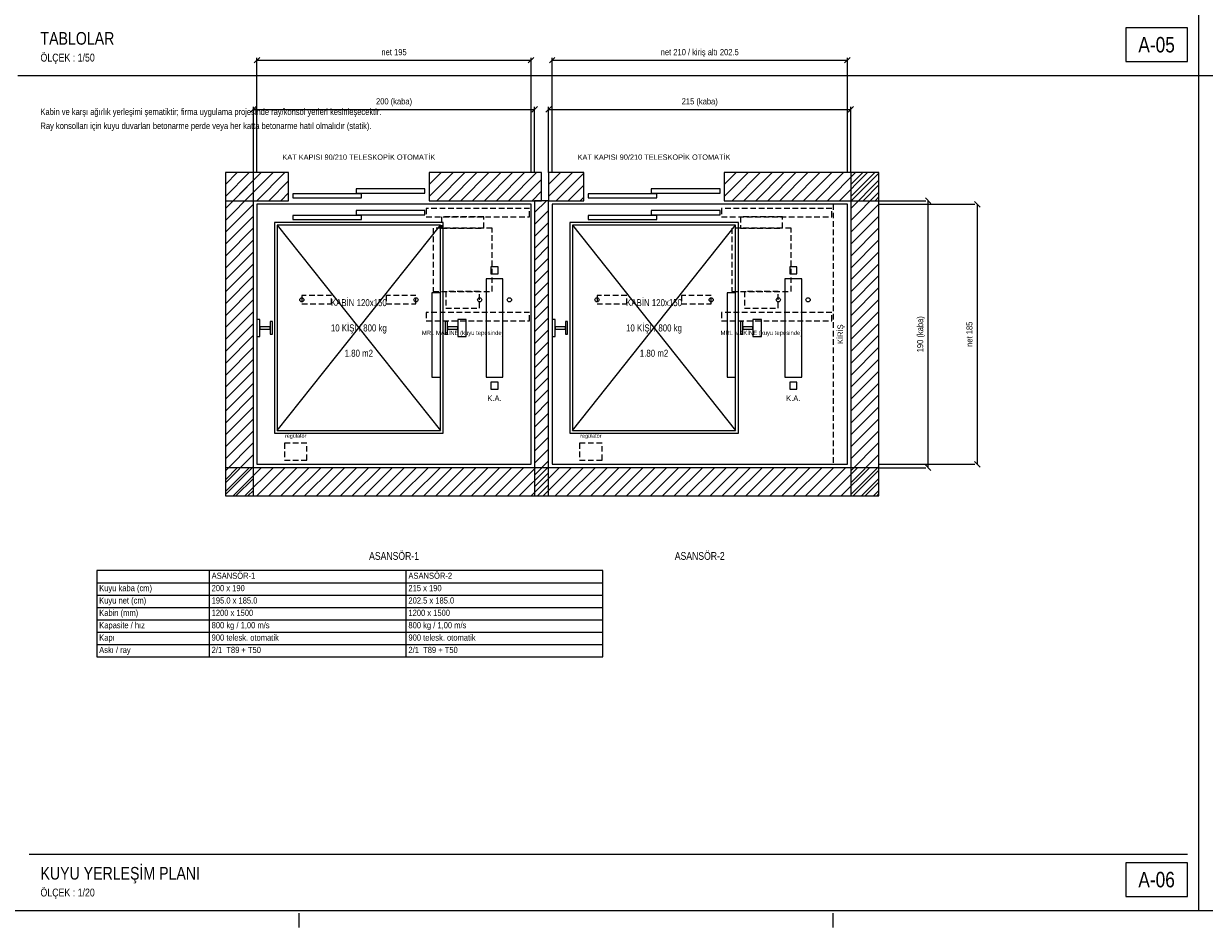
# Model space of a CAD drawing. Header units: centimetres. Extents: x 0 to 14545, y -30 to 2970.
# Tile 14 of 33: x 4360 to 6460, y -30 to 1578. Entities that reach past the tile are written whole.
import ezdxf
from ezdxf.enums import TextEntityAlignment as Align

# ---------------------------------------------------------------- set-up
doc = ezdxf.new("R2010")
doc.units = ezdxf.units.CM
doc.linetypes.add('CENTER', pattern=[40, 25, -5, 5, -5])
doc.linetypes.add('DASHED', pattern=[15, 10, -5])
for name, color, linetype in [('ASN-ANTET', 4, 'CONTINUOUS'), ('ASN-BASLIK', 5, 'CONTINUOUS'), ('ASN-CERCEVE', 7, 'CONTINUOUS'), ('ASN-DUVAR', 7, 'CONTINUOUS'), ('ASN-EKSEN', 8, 'CENTER'), ('ASN-HALAT', 6, 'CONTINUOUS'), ('ASN-KA', 30, 'CONTINUOUS'), ('ASN-KABIN', 5, 'CONTINUOUS'), ('ASN-KAPI', 3, 'CONTINUOUS'), ('ASN-KIRIS', 1, 'DASHED'), ('ASN-MOTOR', 6, 'CONTINUOUS'), ('ASN-MOTOR-GIZLI', 6, 'DASHED'), ('ASN-OLCU', 3, 'CONTINUOUS'), ('ASN-RAY', 1, 'CONTINUOUS'), ('ASN-SIVA', 8, 'CONTINUOUS'), ('ASN-TABLO', 4, 'CONTINUOUS'), ('ASN-TARAMA', 8, 'CONTINUOUS'), ('ASN-UYARI', 1, 'CONTINUOUS')]:
    doc.layers.add(name, color=color, linetype=linetype)
doc.styles.get("Standard").update_dxf_attribs({"font": 'arial.ttf', "width": 0.8})

msp = doc.modelspace()

# ---------------------------------------------------------------- linework, layer by layer
at = {"layer": 'ASN-ANTET'}
msp.add_line((4370, 100), (6430, 100), dxfattribs=at)
for points in [[(6320, 1510), (6430, 1510), (6430, 1570), (6320, 1570)], [(6320, 25), (6430, 25), (6430, 85), (6320, 85)]]:
    msp.add_lwpolyline(points, close=True, dxfattribs=at)
at = {"layer": 'ASN-CERCEVE'}
for p, q in [((6450, 0), (6450, 2970)), ((4350, 1485), (6450, 1485)), ((6450, 1485), (9420, 1485))]:
    msp.add_line(p, q, dxfattribs=at)
for points in [[(0, 0), (14545, 0), (14545, 2970), (0, 2970)], [(100, 0), (14520, 0), (14520, 2970), (100, 2970)]]:
    msp.add_lwpolyline(points, close=True, dxfattribs=at)
at = {"layer": 'ASN-DUVAR'}
for points in [[(4718.8, 737.5), (4768.8, 737.5), (4768.8, 1312.5), (4718.8, 1312.5)], [(4718.8, 1262.5), (4831.2, 1262.5), (4831.2, 1312.5), (4718.8, 1312.5)], [(5081.2, 1262.5), (5281.2, 1262.5), (5281.2, 1312.5), (5081.2, 1312.5)], [(5293.8, 1262.5), (5356.2, 1262.5), (5356.2, 1312.5), (5293.8, 1312.5)], [(5606.2, 1262.5), (5881.2, 1262.5), (5881.2, 1312.5), (5606.2, 1312.5)], [(5831.2, 737.5), (5881.2, 737.5), (5881.2, 1312.5), (5831.2, 1312.5)], [(5268.8, 737.5), (5293.8, 737.5), (5293.8, 1262.5), (5268.8, 1262.5)], [(4718.8, 737.5), (5881.2, 737.5), (5881.2, 787.5), (4718.8, 787.5)]]:
    msp.add_lwpolyline(points, close=True, dxfattribs=at)
at = {"layer": 'ASN-EKSEN'}
for p, q in [((4850, -30), (4850, -5)), ((5800, -30), (5800, -5))]:
    msp.add_line(p, q, dxfattribs=at)
at = {"layer": 'ASN-HALAT'}
for centre in [(4854.8, 1086.2), (5057.8, 1086.2), (5171, 1086.2), (5224, 1086.2), (5379.8, 1086.2), (5582.8, 1086.2), (5702.2, 1086.2), (5755.2, 1086.2)]:
    msp.add_circle(centre, 3.75, dxfattribs=at)
at = {"layer": 'ASN-KA'}
for points in [[(5182.5, 948.8), (5212.5, 948.8), (5212.5, 1123.8), (5182.5, 1123.8)], [(5713.8, 948.8), (5743.8, 948.8), (5743.8, 1123.8), (5713.8, 1123.8)]]:
    msp.add_lwpolyline(points, close=True, dxfattribs=at)
at = {"layer": 'ASN-KABIN'}
for p, q in [((4811.2, 853.8), (5101.2, 1218.8)), ((4811.2, 1218.8), (5101.2, 853.8)), ((5336.2, 853.8), (5626.2, 1218.8)), ((5336.2, 1218.8), (5626.2, 853.8))]:
    msp.add_line(p, q, dxfattribs=at)
for points in [[(4806.2, 848.8), (5106.2, 848.8), (5106.2, 1223.8), (4806.2, 1223.8)], [(4811.2, 853.8), (5101.2, 853.8), (5101.2, 1218.8), (4811.2, 1218.8)], [(5331.2, 848.8), (5631.2, 848.8), (5631.2, 1223.8), (5331.2, 1223.8)], [(5336.2, 853.8), (5626.2, 853.8), (5626.2, 1218.8), (5336.2, 1218.8)], [(5086.2, 948.8), (5101.2, 948.8), (5101.2, 1098.8), (5086.2, 1098.8)], [(5611.2, 948.8), (5626.2, 948.8), (5626.2, 1098.8), (5611.2, 1098.8)]]:
    msp.add_lwpolyline(points, close=True, dxfattribs=at)
at = {"layer": 'ASN-KAPI'}
for points in [[(4951.2, 1276.2), (5073.8, 1276.2), (5073.8, 1283.8), (4951.2, 1283.8)], [(5476.2, 1276.2), (5598.8, 1276.2), (5598.8, 1283.8), (5476.2, 1283.8)], [(4838.8, 1267.5), (4961.2, 1267.5), (4961.2, 1275), (4838.8, 1275)], [(5363.8, 1267.5), (5486.2, 1267.5), (5486.2, 1275), (5363.8, 1275)], [(4951.2, 1237.5), (5073.8, 1237.5), (5073.8, 1245), (4951.2, 1245)], [(5476.2, 1237.5), (5598.8, 1237.5), (5598.8, 1245), (5476.2, 1245)], [(4838.8, 1228.8), (4961.2, 1228.8), (4961.2, 1236.2), (4838.8, 1236.2)], [(5363.8, 1228.8), (5486.2, 1228.8), (5486.2, 1236.2), (5363.8, 1236.2)]]:
    msp.add_lwpolyline(points, close=True, dxfattribs=at)
at = {"layer": 'ASN-KIRIS'}
msp.add_lwpolyline([(5800, 793.8), (5825, 793.8), (5825, 1256.2), (5800, 1256.2)], close=True, dxfattribs=at)
at = {"layer": 'ASN-MOTOR-GIZLI'}
for points in [[(5076.2, 1233.8), (5260, 1233.8), (5260, 1248.8), (5076.2, 1248.8)], [(5601.2, 1233.8), (5797.5, 1233.8), (5797.5, 1248.8), (5601.2, 1248.8)], [(5103.5, 1213.8), (5178.5, 1213.8), (5178.5, 1233.8), (5103.5, 1233.8)], [(5634.8, 1213.8), (5709.8, 1213.8), (5709.8, 1233.8), (5634.8, 1233.8)], [(5088.5, 1101.2), (5193.5, 1101.2), (5193.5, 1213.8), (5088.5, 1213.8)], [(5619.8, 1101.2), (5724.8, 1101.2), (5724.8, 1213.8), (5619.8, 1213.8)], [(4854.8, 1078.8), (4907.8, 1078.8), (4907.8, 1093.8), (4854.8, 1093.8)], [(5004.8, 1078.8), (5057.8, 1078.8), (5057.8, 1093.8), (5004.8, 1093.8)], [(5111, 1071.2), (5171, 1071.2), (5171, 1101.2), (5111, 1101.2)], [(5379.8, 1078.8), (5432.8, 1078.8), (5432.8, 1093.8), (5379.8, 1093.8)], [(5529.8, 1078.8), (5582.8, 1078.8), (5582.8, 1093.8), (5529.8, 1093.8)], [(5642.2, 1071.2), (5702.2, 1071.2), (5702.2, 1101.2), (5642.2, 1101.2)], [(5076.2, 1048.8), (5260, 1048.8), (5260, 1063.8), (5076.2, 1063.8)], [(5601.2, 1048.8), (5797.5, 1048.8), (5797.5, 1063.8), (5601.2, 1063.8)], [(4823.8, 801.2), (4863.8, 801.2), (4863.8, 831.2), (4823.8, 831.2)], [(5348.8, 801.2), (5388.8, 801.2), (5388.8, 831.2), (5348.8, 831.2)]]:
    msp.add_lwpolyline(points, close=True, dxfattribs=at)
at = {"layer": 'ASN-OLCU'}
for p, q in [((4770.1, 1507.5), (4779.9, 1517.5)), ((4775, 1312.5), (4775, 1516.9)), ((4775, 1512.5), (5262.5, 1512.5)), ((5257.6, 1507.5), (5267.4, 1517.5)), ((5262.5, 1312.5), (5262.5, 1516.9)), ((5295.1, 1507.5), (5304.9, 1517.5)), ((5300, 1312.5), (5300, 1516.9)), ((5300, 1512.5), (5825, 1512.5)), ((5820.1, 1507.5), (5829.9, 1517.5)), ((5825, 1312.5), (5825, 1516.9)), ((4763.8, 1420), (4773.7, 1430)), ((4768.8, 1312.5), (4768.8, 1429.4)), ((5263.8, 1420), (5273.7, 1430)), ((5268.8, 1312.5), (5268.8, 1429.4)), ((5288.8, 1420), (5298.7, 1430)), ((5293.8, 1312.5), (5293.8, 1429.4)), ((5826.3, 1420), (5836.2, 1430)), ((5831.2, 1312.5), (5831.2, 1429.4)), ((4768.8, 1425), (5268.8, 1425)), ((5293.8, 1425), (5831.2, 1425)), ((5881.2, 1262.5), (5964.4, 1262.5)), ((5973.7, 1257.5), (5963.8, 1267.5)), ((5968.8, 787.5), (5968.8, 1262.5)), ((6061.2, 1251.3), (6051.3, 1261.2)), ((5881.2, 1256.2), (6051.9, 1256.2)), ((6056.2, 793.8), (6056.2, 1256.2)), ((6061.2, 788.8), (6051.3, 798.7)), ((5881.2, 793.8), (6051.9, 793.8)), ((5881.2, 787.5), (5964.4, 787.5)), ((5973.7, 782.5), (5963.8, 792.5))]:
    msp.add_line(p, q, dxfattribs=at)
at = {"layer": 'ASN-RAY'}
for points in [[(5191.2, 1132.5), (5203.8, 1132.5), (5203.8, 1145), (5191.2, 1145)], [(5722.5, 1132.5), (5735, 1132.5), (5735, 1145), (5722.5, 1145)], [(4775, 1021.2), (4780.2, 1021.2), (4780.2, 1051.2), (4775, 1051.2)], [(5132.2, 1021.2), (5147.2, 1021.2), (5147.2, 1051.2), (5132.2, 1051.2)], [(5300, 1021.2), (5305.2, 1021.2), (5305.2, 1051.2), (5300, 1051.2)], [(5657.2, 1021.2), (5672.2, 1021.2), (5672.2, 1051.2), (5657.2, 1051.2)], [(4780.2, 1034.2), (4798.5, 1034.2), (4798.5, 1038.2), (4780.2, 1038.2)], [(4798.5, 1025.1), (4802.5, 1025.1), (4802.5, 1047.4), (4798.5, 1047.4)], [(5110, 1025.1), (5114, 1025.1), (5114, 1047.4), (5110, 1047.4)], [(5114, 1034.2), (5132.2, 1034.2), (5132.2, 1038.2), (5114, 1038.2)], [(5305.2, 1034.2), (5323.5, 1034.2), (5323.5, 1038.2), (5305.2, 1038.2)], [(5323.5, 1025.1), (5327.5, 1025.1), (5327.5, 1047.4), (5323.5, 1047.4)], [(5635, 1025.1), (5639, 1025.1), (5639, 1047.4), (5635, 1047.4)], [(5639, 1034.2), (5657.2, 1034.2), (5657.2, 1038.2), (5639, 1038.2)], [(5191.2, 927.5), (5203.8, 927.5), (5203.8, 940), (5191.2, 940)], [(5722.5, 927.5), (5735, 927.5), (5735, 940), (5722.5, 940)]]:
    msp.add_lwpolyline(points, close=True, dxfattribs=at)
at = {"layer": 'ASN-SIVA'}
for points in [[(4775, 793.8), (5262.5, 793.8), (5262.5, 1256.2), (4775, 1256.2)], [(5300, 793.8), (5825, 793.8), (5825, 1256.2), (5300, 1256.2)]]:
    msp.add_lwpolyline(points, close=True, dxfattribs=at)
at = {"layer": 'ASN-TABLO'}
for p, q in [((4690, 605), (4690, 451)), ((5040, 605), (5040, 451)), ((4490, 583), (5390, 583)), ((4490, 561), (5390, 561)), ((4490, 539), (5390, 539)), ((4490, 517), (5390, 517)), ((4490, 495), (5390, 495)), ((4490, 473), (5390, 473))]:
    msp.add_line(p, q, dxfattribs=at)
msp.add_lwpolyline([(4490, 451), (5390, 451), (5390, 605), (4490, 605)], close=True, dxfattribs=at)
at = {"layer": 'ASN-TARAMA'}
for p, q in [((4718.8, 1291.3), (4740, 1312.5)), ((4718.8, 1270.1), (4761.2, 1312.5)), ((4718.8, 1291.3), (4740, 1312.5)), ((4718.8, 1270.1), (4761.2, 1312.5)), ((4732.4, 1262.5), (4782.4, 1312.5)), ((4753.6, 1262.5), (4803.6, 1312.5)), ((4774.8, 1262.5), (4824.8, 1312.5)), ((5081.2, 1291.3), (5102.5, 1312.5)), ((5081.2, 1270.1), (5123.7, 1312.5)), ((5094.9, 1262.5), (5144.9, 1312.5)), ((5116.1, 1262.5), (5166.1, 1312.5)), ((5137.3, 1262.5), (5187.3, 1312.5)), ((5158.5, 1262.5), (5208.5, 1312.5)), ((5179.7, 1262.5), (5229.7, 1312.5)), ((5201, 1262.5), (5251, 1312.5)), ((5222.2, 1262.5), (5272.2, 1312.5)), ((5293.8, 1291.3), (5315, 1312.5)), ((5293.8, 1270.1), (5336.2, 1312.5)), ((5307.4, 1262.5), (5356.2, 1311.4)), ((5606.2, 1291.3), (5627.5, 1312.5)), ((5606.2, 1270.1), (5648.7, 1312.5)), ((5619.9, 1262.5), (5669.9, 1312.5)), ((5641.1, 1262.5), (5691.1, 1312.5)), ((5662.3, 1262.5), (5712.3, 1312.5)), ((5683.5, 1262.5), (5733.5, 1312.5)), ((5704.7, 1262.5), (5754.7, 1312.5)), ((5726, 1262.5), (5776, 1312.5)), ((5747.2, 1262.5), (5797.2, 1312.5)), ((5768.4, 1262.5), (5818.4, 1312.5)), ((5789.6, 1262.5), (5839.6, 1312.5)), ((5810.8, 1262.5), (5860.8, 1312.5)), ((5831.2, 1291.3), (5852.5, 1312.5)), ((5831.2, 1270.1), (5873.7, 1312.5)), ((5832, 1262.5), (5881.2, 1311.7)), ((4718.8, 1248.9), (4768.8, 1298.9)), ((4796, 1262.5), (4831.2, 1297.7)), ((5243.4, 1262.5), (5281.2, 1300.4)), ((5328.6, 1262.5), (5356.2, 1290.1)), ((5831.2, 1248.9), (5881.2, 1298.9)), ((5853.2, 1262.5), (5881.2, 1290.5)), ((4718.8, 1227.6), (4768.8, 1277.6)), ((4817.2, 1262.5), (4831.2, 1276.5)), ((5264.6, 1262.5), (5281.2, 1279.2)), ((5268.8, 1241.3), (5290, 1262.5)), ((5349.8, 1262.5), (5356.2, 1268.9)), ((5831.2, 1227.6), (5881.2, 1277.6)), ((5874.4, 1262.5), (5881.2, 1269.3)), ((4718.8, 1206.4), (4768.8, 1256.4)), ((5268.8, 1220.1), (5293.8, 1245.1)), ((5831.2, 1206.4), (5881.2, 1256.4)), ((4718.8, 1185.2), (4768.8, 1235.2)), ((5268.8, 1198.9), (5293.8, 1223.9)), ((5831.2, 1185.2), (5881.2, 1235.2)), ((4718.8, 1164), (4768.8, 1214)), ((5268.8, 1177.6), (5293.8, 1202.6)), ((5831.2, 1164), (5881.2, 1214)), ((4718.8, 1142.8), (4768.8, 1192.8)), ((5268.8, 1156.4), (5293.8, 1181.4)), ((5831.2, 1142.8), (5881.2, 1192.8)), ((4718.8, 1121.6), (4768.8, 1171.6)), ((5268.8, 1135.2), (5293.8, 1160.2)), ((5831.2, 1121.6), (5881.2, 1171.6)), ((4718.8, 1100.4), (4768.8, 1150.4)), ((5268.8, 1114), (5293.8, 1139)), ((5831.2, 1100.4), (5881.2, 1150.4)), ((4718.8, 1079.2), (4768.8, 1129.2)), ((5268.8, 1092.8), (5293.8, 1117.8)), ((5831.2, 1079.2), (5881.2, 1129.2)), ((4718.8, 1057.9), (4768.8, 1107.9)), ((5268.8, 1071.6), (5293.8, 1096.6)), ((5831.2, 1057.9), (5881.2, 1107.9)), ((4718.8, 1036.7), (4768.8, 1086.7)), ((5268.8, 1050.4), (5293.8, 1075.4)), ((5831.2, 1036.7), (5881.2, 1086.7)), ((4718.8, 1015.5), (4768.8, 1065.5)), ((5268.8, 1029.2), (5293.8, 1054.2)), ((5831.2, 1015.5), (5881.2, 1065.5)), ((4718.8, 994.3), (4768.8, 1044.3)), ((5268.8, 1007.9), (5293.8, 1032.9)), ((5831.2, 994.3), (5881.2, 1044.3)), ((4718.8, 973.1), (4768.8, 1023.1)), ((5268.8, 986.7), (5293.8, 1011.7)), ((5831.2, 973.1), (5881.2, 1023.1)), ((4718.8, 951.9), (4768.8, 1001.9)), ((5268.8, 965.5), (5293.8, 990.5)), ((5831.2, 951.9), (5881.2, 1001.9)), ((4718.8, 930.7), (4768.8, 980.7)), ((5268.8, 944.3), (5293.8, 969.3)), ((5831.2, 930.7), (5881.2, 980.7)), ((4718.8, 909.5), (4768.8, 959.5)), ((5268.8, 923.1), (5293.8, 948.1)), ((5831.2, 909.5), (5881.2, 959.5)), ((4718.8, 888.2), (4768.8, 938.2)), ((5268.8, 901.9), (5293.8, 926.9)), ((5831.2, 888.2), (5881.2, 938.2)), ((4718.8, 867), (4768.8, 917)), ((5268.8, 880.7), (5293.8, 905.7)), ((5831.2, 867), (5881.2, 917)), ((4718.8, 845.8), (4768.8, 895.8)), ((5268.8, 859.5), (5293.8, 884.5)), ((5831.2, 845.8), (5881.2, 895.8)), ((4718.8, 824.6), (4768.8, 874.6)), ((5268.8, 838.2), (5293.8, 863.2)), ((5831.2, 824.6), (5881.2, 874.6)), ((4718.8, 803.4), (4768.8, 853.4)), ((5268.8, 817), (5293.8, 842)), ((5831.2, 803.4), (5881.2, 853.4)), ((4718.8, 782.2), (4768.8, 832.2)), ((5268.8, 795.8), (5293.8, 820.8)), ((5831.2, 782.2), (5881.2, 832.2)), ((4718.8, 761), (4768.8, 811)), ((5268.8, 774.6), (5293.8, 799.6)), ((5831.2, 761), (5881.2, 811)), ((4718.8, 739.7), (4768.8, 789.7)), ((4718.8, 766.3), (4740, 787.5)), ((4718.8, 745.1), (4761.2, 787.5)), ((4732.4, 737.5), (4782.4, 787.5)), ((4753.6, 737.5), (4803.6, 787.5)), ((4774.8, 737.5), (4824.8, 787.5)), ((4796, 737.5), (4846, 787.5)), ((4817.2, 737.5), (4867.2, 787.5)), ((4838.5, 737.5), (4888.5, 787.5)), ((4859.7, 737.5), (4909.7, 787.5)), ((4880.9, 737.5), (4930.9, 787.5)), ((4902.1, 737.5), (4952.1, 787.5)), ((4923.3, 737.5), (4973.3, 787.5)), ((4944.5, 737.5), (4994.5, 787.5)), ((4965.7, 737.5), (5015.7, 787.5)), ((4986.9, 737.5), (5036.9, 787.5)), ((5008.2, 737.5), (5058.2, 787.5)), ((5029.4, 737.5), (5079.4, 787.5)), ((5050.6, 737.5), (5100.6, 787.5)), ((5071.8, 737.5), (5121.8, 787.5)), ((5093, 737.5), (5143, 787.5)), ((5114.2, 737.5), (5164.2, 787.5)), ((5135.4, 737.5), (5185.4, 787.5)), ((5156.6, 737.5), (5206.6, 787.5)), ((5177.9, 737.5), (5227.9, 787.5)), ((5199.1, 737.5), (5249.1, 787.5)), ((5220.3, 737.5), (5270.3, 787.5)), ((5241.5, 737.5), (5291.5, 787.5)), ((5262.7, 737.5), (5312.7, 787.5)), ((5268.8, 753.4), (5293.8, 778.4)), ((5283.9, 737.5), (5333.9, 787.5)), ((5305.1, 737.5), (5355.1, 787.5)), ((5326.4, 737.5), (5376.4, 787.5)), ((5347.6, 737.5), (5397.6, 787.5)), ((5368.8, 737.5), (5418.8, 787.5)), ((5390, 737.5), (5440, 787.5)), ((5411.2, 737.5), (5461.2, 787.5)), ((5432.4, 737.5), (5482.4, 787.5)), ((5453.6, 737.5), (5503.6, 787.5)), ((5474.8, 737.5), (5524.8, 787.5)), ((5496.1, 737.5), (5546.1, 787.5)), ((5517.3, 737.5), (5567.3, 787.5)), ((5538.5, 737.5), (5588.5, 787.5)), ((5559.7, 737.5), (5609.7, 787.5)), ((5580.9, 737.5), (5630.9, 787.5)), ((5602.1, 737.5), (5652.1, 787.5)), ((5623.3, 737.5), (5673.3, 787.5)), ((5644.5, 737.5), (5694.5, 787.5)), ((5665.8, 737.5), (5715.8, 787.5)), ((5687, 737.5), (5737, 787.5)), ((5708.2, 737.5), (5758.2, 787.5)), ((5729.4, 737.5), (5779.4, 787.5)), ((5750.6, 737.5), (5800.6, 787.5)), ((5771.8, 737.5), (5821.8, 787.5)), ((5793, 737.5), (5843, 787.5)), ((5814.3, 737.5), (5864.3, 787.5)), ((5831.2, 739.7), (5881.2, 789.7)), ((5835.5, 737.5), (5881.2, 783.3)), ((4737.7, 737.5), (4768.8, 768.5)), ((5274.1, 737.5), (5293.8, 757.2)), ((5850.2, 737.5), (5881.2, 768.5)), ((5856.7, 737.5), (5881.2, 762.1)), ((4758.9, 737.5), (4768.8, 747.3)), ((5871.4, 737.5), (5881.2, 747.3)), ((5877.9, 737.5), (5881.2, 740.9))]:
    msp.add_line(p, q, dxfattribs=at)

# ---------------------------------------------------------------- texts
at = {"layer": 'ASN-ANTET', "width": 0.8}
for s, p in [('A-05', (6375, 1540)), ('A-06', (6375, 55))]:
    msp.add_text(s, height=27.5, dxfattribs=at).set_placement(p, align=Align.MIDDLE_CENTER)
for s, p in [('ÖLÇEK : 1/50', (4390, 1510)), ('ÖLÇEK : 1/20', (4390, 25))]:
    msp.add_text(s, height=14, dxfattribs=at).set_placement(p)
at = {"layer": 'ASN-BASLIK', "width": 0.8}
for s, height, p in [('TABLOLAR', 22.5, (4390, 1540)), ('ASANSÖR-1', 11, (4694.4, 590)), ('ASANSÖR-2', 11, (5044.4, 590)), ('KUYU YERLEŞİM PLANI', 22.5, (4390, 55))]:
    msp.add_text(s, height=height, dxfattribs=at).set_placement(p)
for s, p in [('ASANSÖR-1', (5018.8, 637.5)), ('ASANSÖR-2', (5562.5, 637.5))]:
    msp.add_text(s, height=13.75, dxfattribs=at).set_placement(p, align=Align.TOP_CENTER)
at = {"layer": 'ASN-KA', "width": 0.8}
for p in [(5197.5, 916.2), (5728.8, 916.2)]:
    msp.add_text('K.A.', height=10, dxfattribs=at).set_placement(p, align=Align.TOP_CENTER)
at = {"layer": 'ASN-KABIN', "width": 0.8}
for s, p in [('KABİN 120x150', (4956.2, 1081.2)), ('KABİN 120x150', (5481.2, 1081.2)), ('10 KİŞİ / 800 kg', (4956.2, 1036.2)), ('10 KİŞİ / 800 kg', (5481.2, 1036.2)), ('1.80 m2', (4956.2, 991.2)), ('1.80 m2', (5481.2, 991.2))]:
    msp.add_text(s, height=12.5, dxfattribs=at).set_placement(p, align=Align.MIDDLE_CENTER)
at = {"layer": 'ASN-KAPI', "width": 0.8}
for p in [(4956.2, 1332.5), (5481.2, 1332.5)]:
    msp.add_text('KAT KAPISI 90/210 TELESKOPİK OTOMATİK', height=9.375, dxfattribs=at).set_placement(p, align=Align.BOTTOM_CENTER)
at = {"layer": 'ASN-KIRIS', "width": 0.8}
msp.add_text('KİRİŞ', height=10, rotation=90, dxfattribs=at).set_placement((5812.5, 1025), align=Align.MIDDLE_CENTER)
at = {"layer": 'ASN-MOTOR', "width": 0.8}
for p in [(5141, 1031.2), (5672.2, 1031.2)]:
    msp.add_text('MRL MAKİNE (kuyu tepesinde)', height=7.5, dxfattribs=at).set_placement(p, align=Align.TOP_CENTER)
for p in [(4843.8, 838.8), (5368.8, 838.8)]:
    msp.add_text('regülatör', height=6.88, dxfattribs=at).set_placement(p, align=Align.BOTTOM_CENTER)
at = {"layer": 'ASN-OLCU', "width": 0.8}
for s, p in [('net 210 / kiriş altı 202.5', (5562.5, 1518)), ('net 195', (5018.8, 1518)), ('200 (kaba)', (5018.8, 1430.5)), ('215 (kaba)', (5562.5, 1430.5))]:
    msp.add_text(s, height=11, dxfattribs=at).set_placement(p, align=Align.BOTTOM_CENTER)
for s, p in [('190 (kaba)', (5963.2, 1025)), ('net 185', (6050.8, 1025))]:
    msp.add_text(s, height=11, rotation=90, dxfattribs=at).set_placement(p, align=Align.BOTTOM_CENTER)
at = {"layer": 'ASN-TABLO', "width": 0.8}
for s, p in [('Kuyu kaba (cm)', (4494.4, 568)), ('200 x 190', (4694.4, 568)), ('215 x 190', (5044.4, 568)), ('Kuyu net (cm)', (4494.4, 546)), ('195.0 x 185.0', (4694.4, 546)), ('202.5 x 185.0', (5044.4, 546)), ('Kabin (mm)', (4494.4, 524)), ('1200 x 1500', (4694.4, 524)), ('1200 x 1500', (5044.4, 524)), ('Kapasite / hız', (4494.4, 502)), ('800 kg / 1,00 m/s', (4694.4, 502)), ('800 kg / 1,00 m/s', (5044.4, 502)), ('Kapı', (4494.4, 480)), ('900 telesk. otomatik', (4694.4, 480)), ('900 telesk. otomatik', (5044.4, 480)), ('Askı / ray', (4494.4, 458)), ('2/1  T89 + T50', (4694.4, 458)), ('2/1  T89 + T50', (5044.4, 458))]:
    msp.add_text(s, height=11, dxfattribs=at).set_placement(p)
at = {"layer": 'ASN-UYARI', "width": 0.8}
for s, p in [('Kabin ve karşı ağırlık yerleşimi şematiktir; firma uygulama projesinde ray/konsol yerleri kesinleşecektir.', (4390, 1415)), ('Ray konsolları için kuyu duvarları betonarme perde veya her katta betonarme hatıl olmalıdır (statik).', (4390, 1390))]:
    msp.add_text(s, height=11.5, dxfattribs=at).set_placement(p)

doc.saveas('drawing.dxf')
